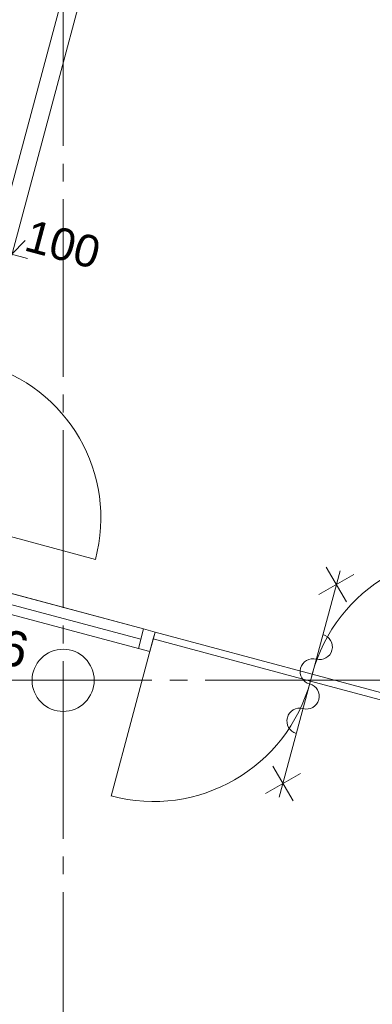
# Model space of a CAD drawing. Header units: millimetres. Extents: x 10 to 584, y 10 to 831.
# Tile 21 of 61: x 292 to 311, y 349 to 404. Entities that reach past the tile are written whole.
import ezdxf
from ezdxf.xclip import XClip

# ---------------------------------------------------------------- set-up
doc = ezdxf.new("R2010")
doc.units = ezdxf.units.MM
doc.header["$MEASUREMENT"] = 0
doc.header["$XCLIPFRAME"] = 0
doc.linetypes.add('B0204', pattern=[13, 10, -1, 1, -1])
doc.linetypes.add('Wipeout_Contour', pattern=[1000, 0, -1000])
for name, color, linetype in [('22 NC Binnenwanden', 7, 'Continuous'), ('22 NC Binnenwanden Afdek-arcering', 7, 'Continuous'), ('22 NC Binnenwanden Deuren', 7, 'Continuous'), ('22 NC Binnenwanden Deurlabels', 7, 'Continuous'), ('23 Vloeren', 7, 'Continuous'), ('28 Draagconstructies', 7, 'Continuous'), ('A Stramien', 7, 'Continuous'), ('Maatvoering 1_ 50_100', 7, 'Continuous')]:
    doc.layers.add(name, color=color, linetype=linetype)
doc.styles.add('GENERATED_STYLE_1', font='txt')

# ---------------------------------------------------------------- blocks, each defined once
blk = doc.blocks.new('Drawing_2_2', base_point=(78, 259.188))
at = {"layer": '22 NC Binnenwanden Deuren', "color": 1, "linetype": 'Continuous', "lineweight": 0}
for p, q in [((287.123, 376.325), (295.816, 373.996)), ((298.528, 370.079), (286.933, 373.186)), ((306.163, 360.611), (309.579, 373.361)), ((308.393, 372.023), (310.352, 373.154)), ((309.938, 371.608), (308.807, 373.568)), ((286.777, 372.607), (298.373, 369.5)), ((298.528, 370.079), (298.233, 368.978)), ((299.176, 369.906), (298.528, 370.079)), ((298.881, 368.805), (299.176, 369.906)), ((299.176, 369.906), (299.072, 369.52)), ((299.072, 369.52), (299.176, 369.906)), ((299.176, 369.906), (308.019, 367.536)), ((299.072, 369.52), (296.703, 360.676)), ((307.915, 367.15), (299.072, 369.52)), ((298.233, 368.978), (298.881, 368.805)), ((307.915, 367.15), (308.019, 367.536)), ((307.915, 367.15), (308.019, 367.536)), ((308.019, 367.536), (307.915, 367.15)), ((308.019, 367.536), (316.862, 365.167)), ((316.758, 364.781), (307.915, 367.15)), ((305.804, 362.363), (306.936, 360.404)), ((307.35, 361.949), (305.39, 360.818))]:
    blk.add_line(p, q, dxfattribs=at)
at = {"layer": '22 NC Binnenwanden Deuren', "color": 1, "linetype": 'Continuous', "lineweight": 0, "flags": 128}
blk.add_lwpolyline([(298.233, 368.978), (286.638, 372.085), (286.933, 373.186), (298.528, 370.079)], close=True, dxfattribs=at)
at = {"layer": '22 NC Binnenwanden Deuren', "color": 1, "linetype": 'Continuous', "lineweight": 0}
for centre, radius, start, end in [((287.123, 376.325), 9, 345, 75), ((316.862, 365.167), 9.155, 75, 165), ((308.43, 369.072), 0.72, 255, 75), ((308.058, 367.681), 0.72, 75, 255), ((299.072, 369.52), 9.155, 255, 345), ((307.685, 366.29), 0.72, 255, 75), ((307.312, 364.899), 0.72, 75, 255)]:
    blk.add_arc(centre, radius, start, end, dxfattribs=at)
at = {"layer": '23 Vloeren', "color": 1, "linetype": 'Continuous', "lineweight": 0, "flags": 128}
for points in [[(202.924, 509.928), (302.501, 509.518), (279.375, 422.348), (297.626, 417.633), (289.818, 388.46), (211.036, 409.569), (205.247, 431.172), (222.808, 435.878)], [(208.94, 419.324), (225.906, 423.857), (294.172, 405.66), (289.774, 389.248), (211.437, 410.002)]]:
    blk.add_lwpolyline(points, close=True, dxfattribs=at)
at = {"layer": '28 Draagconstructies', "color": 3, "linetype": 'Continuous', "lineweight": 0, "flags": 128}
blk.add_lwpolyline([(292.25, 367.188, 0.414214), (294, 365.438, 0.414214), (295.75, 367.188, 0.414214), (294, 368.938, 0.414214)], format="xyb", close=True, dxfattribs=at)
at = {"layer": 'A Stramien', "color": 9, "linetype": 'B0204', "lineweight": 0}
blk.add_line((68, 367.188), (520.556, 367.188), dxfattribs=at)
at = {"layer": '22 NC Binnenwanden Deurlabels', "color": 2, "linetype": 'Continuous', "lineweight": 0, "insert": (285.779, 371.469), "char_height": 2, "attachment_point": 1, "rotation": 345, "style": 'GENERATED_STYLE_1'}
blk.add_mtext('\\A1;{\\pql;\\fArial|b0|i0|c0|p38;Hi-26}', dxfattribs=at)
at = {"color": 254, "linetype": 'Wipeout_Contour', "lineweight": 0, "ltscale": 1998.935803}
blk.add_wipeout([(290.531, 389.045), (298.411, 418.452), (298.29, 418.484), (290.411, 389.078)], dxfattribs=at).dxf.layer = '22 NC Binnenwanden Afdek-arcering'
at = {"color": 254, "linetype": 'Wipeout_Contour', "lineweight": 0, "ltscale": 1998.30369}
blk.add_wipeout([(290.411, 389.078), (298.29, 418.484), (297.566, 418.678), (289.686, 389.272)], dxfattribs=at).dxf.layer = '22 NC Binnenwanden Afdek-arcering'
at = {"color": 254, "linetype": 'Wipeout_Contour', "lineweight": 0, "ltscale": 1997.677646}
blk.add_wipeout([(289.686, 389.272), (297.566, 418.678), (297.445, 418.711), (289.565, 389.304)], dxfattribs=at).dxf.layer = '22 NC Binnenwanden Afdek-arcering'
at = {"layer": '22 NC Binnenwanden', "color": 2, "linetype": 'Continuous', "lineweight": 0, "flags": 128}
for points in [[(297.445, 418.711), (289.565, 389.304)], [(290.337, 388.321), (298.411, 418.452)]]:
    blk.add_lwpolyline(points, dxfattribs=at)
at = {"layer": 'A Stramien', "color": 9, "linetype": 'B0204', "lineweight": 0}
blk.add_line((294, 784.271), (294, 233.204), dxfattribs=at)
at = {"layer": 'Maatvoering 1_ 50_100', "color": 1, "linetype": 'Continuous', "lineweight": 0}
for p, q in [((290.338, 390.417), (291.869, 391.948)), ((291.99, 390.945), (291.104, 391.182))]:
    blk.add_line(p, q, dxfattribs=at)
at = {"layer": 'Maatvoering 1_ 50_100', "color": 2, "linetype": 'Continuous', "lineweight": 0, "insert": (291.72, 391.39), "char_height": 1.8, "width": 4.09784, "attachment_point": 7, "rotation": 345, "style": 'GENERATED_STYLE_1'}
blk.add_mtext('\\A1;{\\pql;\\fArial|b0|i0|c0|p38;100}', dxfattribs=at)

msp = doc.modelspace()

# ---------------------------------------------------------------- block references
at = {"color": 4, "linetype": 'Continuous', "lineweight": 0}
ref = msp.add_blockref('Drawing_2_2', (78, 259.188), dxfattribs=at)
XClip(ref).set_block_clipping_path([(30, 141.736842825), (586.5626696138, 807.8168177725)])

doc.saveas('drawing.dxf')
